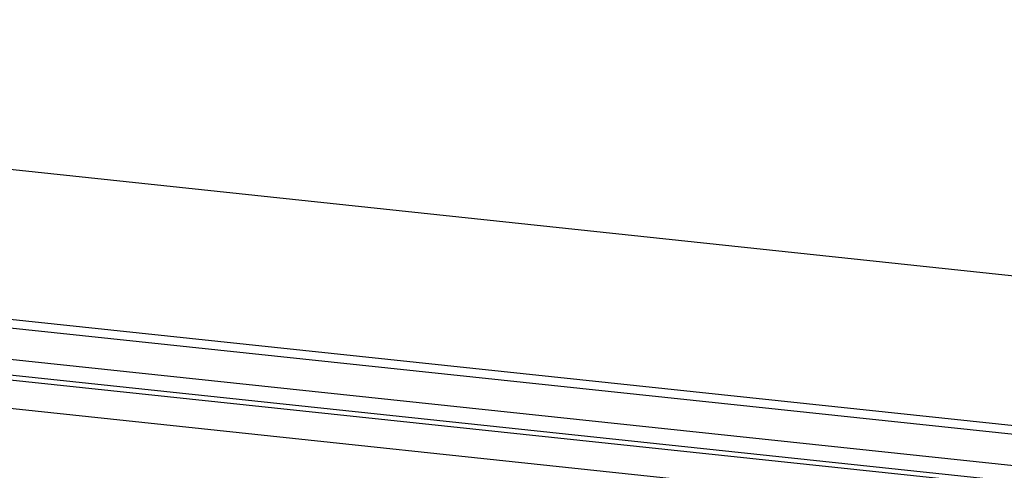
# Model space of a CAD drawing. Header units: millimetres. Extents: x -6552 to -4132, y 482 to 1483.
# Tile 29 of 80: x -5952 to -5901, y 1020 to 1044. Entities that reach past the tile are written whole.
import ezdxf

# ---------------------------------------------------------------- set-up
doc = ezdxf.new("R2010")
doc.units = ezdxf.units.MM
doc.header["$LTSCALE"] = 16.335
doc.layers.get('0').update_dxf_attribs({"linetype": 'CONTINUOUS'})
doc.layers.add('02___PRT_ALL_AXES', color=7, linetype='CONTINUOUS')

msp = doc.modelspace()

# ---------------------------------------------------------------- linework, layer by layer
at = {"color": 7, "linetype": 'Continuous'}
for p, q in [((-6028.156, 1036.276), (-5689.742, 1000.43)), ((-6028.009, 1035.808), (-5689.741, 999.977)), ((-5689.712, 998.33), (-6027.25, 1034.083)), ((-5689.698, 997.504), (-6027.175, 1033.251)), ((-6027.024, 1033.001), (-5689.694, 997.27)), ((-6026.768, 1031.5), (-5689.669, 995.793))]:
    msp.add_line(p, q, dxfattribs=at)
at = {"layer": '02___PRT_ALL_AXES', "color": 7, "linetype": 'Continuous'}
msp.add_line((-6026.369, 1043.879), (-5687.955, 1008.033), dxfattribs=at)

doc.saveas('drawing.dxf')
